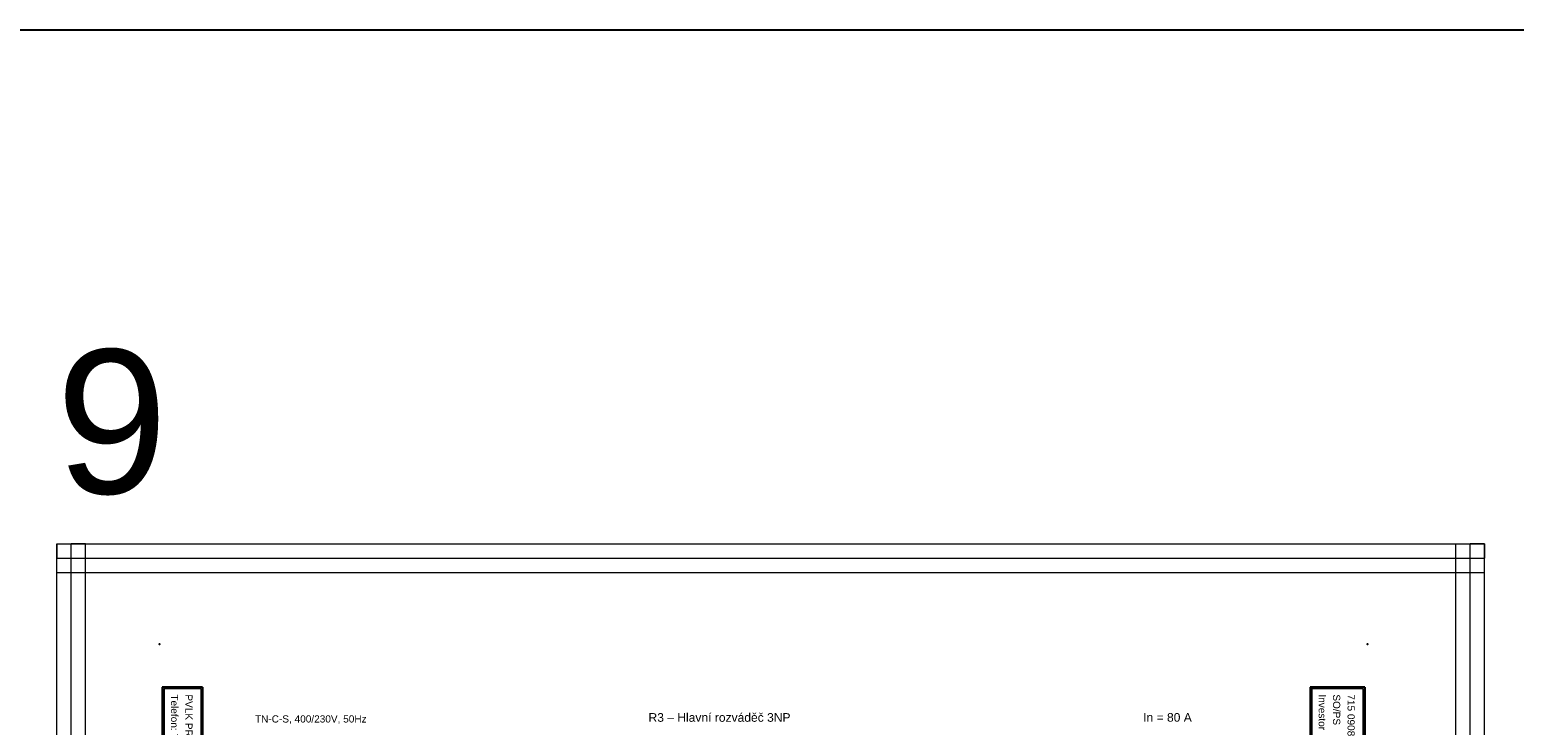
# Model space of a CAD drawing. Extents: x -3642 to 3381, y 3251 to 3904.
# Tile 28 of 41: x 608 to 1125, y 3662 to 3904. Entities that reach past the tile are written whole.
import ezdxf
from ezdxf.enums import TextEntityAlignment as Align

# ---------------------------------------------------------------- set-up
doc = ezdxf.new("R2010")
doc.units = 0
doc.header["$MEASUREMENT"] = 0
for name, color, linetype in [('1-KRESBA', 7, 'Continuous'), ('__10-Popisy', 220, 'Continuous'), ('__Bílá', 7, 'Continuous'), ('__Oranžová', 30, 'Continuous'), ('__Vínová 220', 220, 'Continuous')]:
    doc.layers.add(name, color=color, linetype=linetype)
doc.styles.add('Arial', font='arial.ttf')

# ---------------------------------------------------------------- blocks, each defined once
blk = doc.blocks.new('BLK_Razítko_malé_pro_rozváděče')
at = {"layer": '__Bílá'}
for p, q in [((15, -1), (15, -20)), ((15, -1), (294, -1)), ((15.5, -1.5), (15.5, -19.5)), ((15.5, -1.5), (184.5, -1.5)), ((184.5, -1.5), (184.5, -19.5)), ((185, -1.5), (185, -19.5)), ((185, -1.5), (293.5, -1.5)), ((293.5, -19.5), (293.5, -1.5)), ((294, -20), (294, -1)), ((15, -20), (294, -20)), ((15.5, -19.5), (184.5, -19.5)), ((185, -19.5), (293.5, -19.5)), ((15, -405), (15, -419)), ((15, -405), (294, -405)), ((15.5, -405.5), (15.5, -418.5)), ((15.5, -405.5), (194.5, -405.5)), ((194.5, -405.5), (194.5, -418.5)), ((195, -405.5), (195, -418.5)), ((195, -405.5), (293.5, -405.5)), ((293.5, -405.5), (293.5, -418.5)), ((294, -405), (294, -419)), ((15, -419), (294, -419)), ((15.5, -418.5), (194.5, -418.5)), ((195, -418.5), (293.5, -418.5))]:
    blk.add_line(p, q, dxfattribs=at)
for p in [(0, 0), (300, 0), (0, -420), (300, -420)]:
    blk.add_point(p, dxfattribs=at)
at = {"layer": '__Bílá', "style": 'Arial'}
for s, height, p in [('Dokument', 2.5, (187, -7)), ('SO/PS', 2.5, (17.5, -12)), ('-', 3, (38, -7)), ('Vypracoval', 2.5, (187, -12)), ('-', 3, (210.5, -7)), ('Investor', 2.5, (17.5, -17)), ('-', 3, (38, -12)), ('Datum', 2.5, (187, -17)), ('-', 3, (210.5, -12)), ('-', 3, (38, -17)), ('-', 3, (210.5, -17)), ('PVLK PROJECT s.r.o. , Langrova 195/33,  787 01 Šumperk', 2.5, (17.5, -411)), ('Copyright © 2012 PVLK', 2.5, (197, -411)), ('Telefon: 773 836 685, mobil: 777 848 204, e-mail: %%Upavelka@pvlk.cz', 2.5, (17.5, -416)), ('Číslo dokumentu .....', 2.5, (197, -416))]:
    blk.add_text(s, height=height, dxfattribs=at).set_placement(p)
at = {"layer": '__Vínová 220', "char_height": 2.5, "attachment_point": 7, "style": 'Arial'}
for s, insert in [('715 0908', (17.5, -7)), ('Rozšíření výrobního areálu firmy PLASTKON PRODUCT, S.R.O.', (42.5, -7.75)), ('R3 – Hlavní rozváděč 3NP', (215, -7.75)), ('SO 02 - Novostavba skladovací haly s administrativní budovou', (42.5, -12.75)), ('Miroslav Pavelka', (215, -12.75)), ('Plastkon product, s.r.o., Hlavní 147, Mikulovice 790 84', (42.5, -17.75)), ('06/2016', (215, -17.75))]:
    blk.add_mtext(s, dxfattribs=dict(at, insert=insert))
at = {"layer": '__Vínová 220', "style": 'Arial'}
blk.add_attdef('ČÍSLO', text='', height=4, dxfattribs=at).set_placement((290, -416), align=Align.RIGHT)

msp = doc.modelspace()

# ---------------------------------------------------------------- linework, layer by layer
at = {"layer": '1-KRESBA', "color": 3}
msp.add_lwpolyline([(-3642.15, 3903.52), (3380.95, 3903.52), (3380.95, 3250.95), (-3642.15, 3250.95)], close=True, dxfattribs=at)
at = {"layer": '__Vínová 220', "lineweight": 0}
for p, q in [((617.88, 3724.82), (617.88, 3719.82)), ((617.88, 3724.82), (1114.29, 3724.82)), ((617.88, 3358.74), (617.88, 3724.82)), ((617.88, 3724.82), (622.88, 3724.82)), ((622.88, 3358.74), (622.88, 3724.82)), ((627.88, 3724.82), (622.88, 3724.82)), ((627.88, 3358.74), (627.88, 3724.82)), ((1104.29, 3358.74), (1104.29, 3724.82)), ((1104.29, 3724.82), (1109.29, 3724.82)), ((1109.29, 3358.74), (1109.29, 3724.82)), ((1114.29, 3724.82), (1109.29, 3724.82)), ((1114.29, 3724.82), (1114.29, 3719.82)), ((1114.29, 3358.74), (1114.29, 3724.82)), ((617.88, 3714.82), (617.88, 3719.82)), ((617.88, 3719.82), (1114.29, 3719.82)), ((1114.29, 3714.82), (1114.29, 3719.82)), ((617.88, 3714.82), (1114.29, 3714.82))]:
    msp.add_line(p, q, dxfattribs=at)

# ---------------------------------------------------------------- block references
at = {"layer": '1-KRESBA', "rotation": 270}
msp.add_blockref('BLK_Razítko_malé_pro_rozváděče', (1073.59, 3690), dxfattribs=at).add_auto_attribs({'ČÍSLO': '24.9'})

# ---------------------------------------------------------------- texts
at = {"layer": '1-KRESBA', "color": 4, "linetype": 'Continuous', "style": 'Arial'}
msp.add_text('In = 80 A', height=3, dxfattribs=at).set_placement((995.59, 3663))
at = {"layer": '__10-Popisy', "style": 'Arial'}
msp.add_text('9', height=50, dxfattribs=at).set_placement((617.62, 3742.31))
at = {"layer": '__Bílá', "insert": (823.61, 3662.93), "char_height": 3, "attachment_point": 7, "style": 'Arial'}
msp.add_mtext('R3 – Hlavní rozváděč 3NP', dxfattribs=at)
at = {"layer": '__Oranžová', "lineweight": 0, "style": 'Arial'}
msp.add_text('TN-C-S, 400/230V, 50Hz', height=2.5, dxfattribs=at).set_placement((686.8, 3662.71))

doc.saveas('drawing.dxf')
